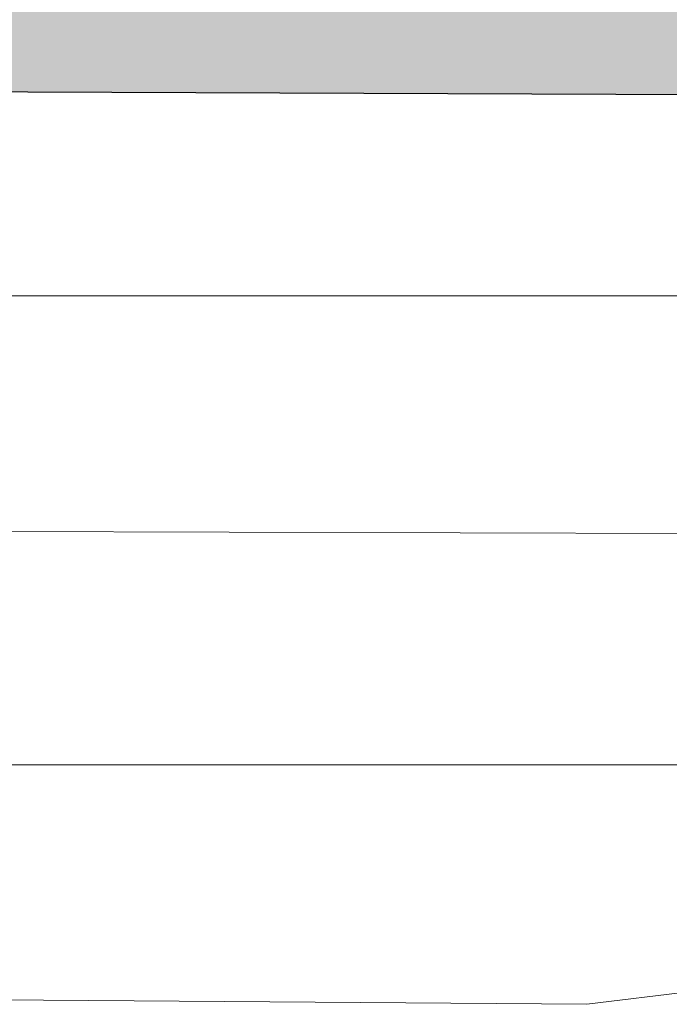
# Model space of a CAD drawing. Extents: x -6068 to 35118, y -17738 to 67348.
# Tile 97 of 243: x 1107 to 1216, y -1904 to -1738. Entities that reach past the tile are written whole.
import ezdxf

# ---------------------------------------------------------------- set-up
doc = ezdxf.new("R2010")
doc.units = 0
doc.header["$LTSCALE"] = 15
doc.linetypes.add('Continua', pattern=[0])
doc.linetypes.add('Cui_CONTINU', pattern=[0])
doc.layers.add('EDL_RDJ murs & cloisons', color=5, linetype='CONTINUOUS')
doc.layers.add('PIS-fond de plan', color=7, linetype='Cui_CONTINU')
doc.layers.add('Échelle - NIVEAUX - Style par défaut', color=7, linetype='Continua', lineweight=0, true_color=0x000000)

# ---------------------------------------------------------------- blocks, each defined once
blk = doc.blocks.new('EDL_RDJ plan_2025 10 17')
at = {"layer": 'EDL_RDJ murs & cloisons', "linetype": 'Continuous', "ltscale": 0.08}
h = blk.add_hatch(color=9, dxfattribs=at)
h.dxf.hatch_style = 1
h.paths.add_polyline_path([(811.18, -1673.61), (809.17, -1676.61), (809.16, -1682.61), (808.91, -1740.23), (806.52, -1740.22), (806.48, -1749.22), (838.74, -1749.35), (1306.63, -1751.21), (1306.36, -1681.67), (1308.68, -1681.67), (1308.66, -1675.67), (1304.64, -1672.68), (1121.27, -1673.39), (1120.63, -1625.77), (1110.63, -1625.91), (1111.27, -1673.43)])
blk.add_lwpolyline([(811.18, -1673.61), (809.17, -1676.61), (809.16, -1682.61), (808.91, -1740.23), (806.52, -1740.22), (806.48, -1749.22), (838.74, -1749.35), (1306.63, -1751.21), (1306.36, -1681.67), (1308.68, -1681.67), (1308.66, -1675.67), (1304.64, -1672.68), (1121.27, -1673.39), (1120.63, -1625.77), (1110.63, -1625.91), (1111.27, -1673.43), (811.18, -1673.61)], dxfattribs=at)
at = {"layer": 'Échelle - NIVEAUX - Style par défaut', "color": 18, "linetype": 'Continua', "lineweight": 13, "ltscale": 0.1, "true_color": 0x000000}
for p, q in [((867.55, -1784.93), (1239.65, -1784.93)), ((867.62, -1823.87), (1239.17, -1825.05)), ((871.64, -1864.06), (1233.58, -1864.06)), ((882.48, -1902.02), (1216.73, -1904.48)), ((1216.73, -1904.48), (1241.45, -1901.45))]:
    blk.add_line(p, q, dxfattribs=at)

msp = doc.modelspace()

# ---------------------------------------------------------------- block references
at = {"layer": 'PIS-fond de plan'}
msp.add_blockref('EDL_RDJ plan_2025 10 17', (-14.33, 0), dxfattribs=at)

doc.saveas('drawing.dxf')
